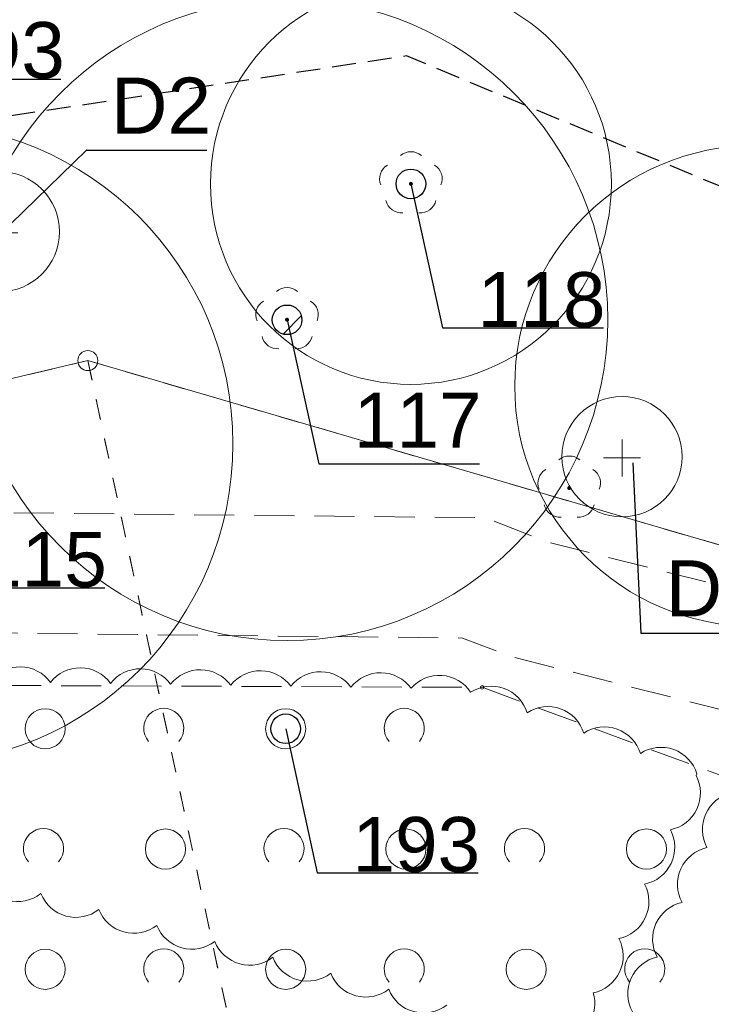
# Model space of a CAD drawing. Header units: metres. Extents: x 6540907 to 6541833, y 5893434 to 5894895.
# Tile 203 of 256: x 6541371 to 6541388, y 5894250 to 5894275. Entities that reach past the tile are written whole.
import ezdxf
from ezdxf import colors
from ezdxf.entities.mleader import LeaderData, LeaderLine
from ezdxf.math import Vec2, Vec3

# ---------------------------------------------------------------- set-up
doc = ezdxf.new("R2010")
doc.units = ezdxf.units.M
doc.header["$MEASUREMENT"] = 0
for name, pattern in [('1.0_0.5', [1.5, 1, -0.5]), ('2', [0.9, 0.6, -0.3]), ('219-500', [0, 0]), ('egug-500', [1, 0.5, -0.5])]:
    doc.linetypes.add(name, pattern=pattern)
doc.layers.get('0').update_dxf_attribs({"color": 2, "linetype": 'CONTINUOUS', "lineweight": 5})
for name, color, linetype, lineweight in [('140-Punkty robocze', 251, 'CONTINUOUS', 9), ('202-punkt graniczny', 251, 'CONTINUOUS', 9), ('218-kontur użytku gruntowego', 251, 'CONTINUOUS', 9), ('219-działka ewidencyjna', 152, 'CONTINUOUS', 18), ('chodnik', 251, 'CONTINUOUS', 9), ('drzewo liściaste', 251, 'CONTINUOUS', 9), ('z_i_drzewa_liściste_korony', 66, 'CONTINUOUS', 20), ('z_i_drzewa_opis', 7, 'CONTINUOUS', 25), ('z_n_kom_alnus glutinosa', 162, 'CONTINUOUS', 20), ('z_nas_kom_populus tremula', 162, 'CONTINUOUS', 20), ('zadrzewienie  zakrzewienie', 252, 'CONTINUOUS', 15), ('Zakres', 252, 'CONTINUOUS', 15)]:
    doc.layers.add(name, color=color, linetype=linetype, lineweight=lineweight)
doc.layers.add('z_i_masywy_grupy', color=7, linetype='CONTINUOUS', lineweight=13, true_color=0x7f926c)
doc.styles.add('Opisowy', font='arial.ttf')

# ---------------------------------------------------------------- blocks, each defined once
blk = doc.blocks.new('202')
at = {"color": 0, "linetype": 'Continuous', "lineweight": 0}
blk.add_circle((0, 0), 0.25, dxfattribs=at)
blk = doc.blocks.new('OTZK1')
at = {"color": 0, "linetype": 'Continuous'}
blk.add_circle((0, 0), 0.5, dxfattribs=at)
blk = doc.blocks.new('OTZK2')
at = {"color": 0, "linetype": 'Continuous'}
blk.add_arc((0, 0), 0.5, 318.85, 221.162, dxfattribs=at)
blk = doc.blocks.new('OP021')
at = {"linetype": 'Continuous', "lineweight": 13}
h = blk.add_hatch(color=0, dxfattribs=at)
edge = h.paths.add_edge_path()
edge.add_arc((0, 0), 0.05, 0, 360)
at = {"color": 0, "linetype": 'Continuous', "lineweight": 13}
for centre, start, end in [((0, 0.4), 49.272, 130.728), ((-0.38, 0.124), 121.308, 202.548), ((0.38, 0.124), 337.452, 58.692), ((-0.235, -0.324), 193.221, 274.871), ((0.235, -0.324), 265.129, 346.779)]:
    blk.add_arc(centre, 0.4, start, end, dxfattribs=at)
blk = doc.blocks.new('PIKIETA')
at = {"color": 0}
blk.add_circle((0, 0), 0.045, dxfattribs=at)
blk = doc.blocks.new('_None')
blk = doc.blocks.new('punkt')
h = blk.add_hatch()
h.set_pattern_fill('ANSI32', color=256, scale=0.2)
h.set_pattern_definition([(45, (-4781848.87, -5644337.08), (-1.34703841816, 1.34703841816), []), (45, (-4781847.972, -5644337.08), (-1.34703841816, 1.34703841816), [])])
edge = h.paths.add_edge_path()
edge.add_arc((0, 0), 0.243, 0, 360)
blk.add_circle((0, 0), 0.243)
blk = doc.blocks.new('d')
at = {"linetype": 'Continuous'}
for points in [[(0, 0.461), (0, -0.461)], [(0.461, 0), (-0.461, 0)]]:
    blk.add_lwpolyline(points, dxfattribs=at)
blk.add_circle((0, 0.031), 1.5, dxfattribs=at)

msp = doc.modelspace()

# ---------------------------------------------------------------- linework, layer by layer
at = {"layer": '218-kontur użytku gruntowego', "linetype": 'egug-500', "lineweight": 18, "flags": 128}
for points in [[(6541372.49, 5894266.088), (6541308.83, 5894251.038)], [(6541308.83, 5894251.038), (6541372.49, 5894266.088)], [(6541415.18, 5894253.628), (6541372.49, 5894266.088)], [(6541372.49, 5894266.088), (6541406.05, 5894109.148)], [(6541406.05, 5894109.148), (6541372.49, 5894266.088)], [(6541372.49, 5894266.088), (6541415.18, 5894253.628)]]:
    msp.add_lwpolyline(points, dxfattribs=at)
at = {"layer": '219-działka ewidencyjna', "linetype": '219-500', "lineweight": 18, "flags": 128}
for points in [[(6541372.49, 5894266.088), (6541308.83, 5894251.038)], [(6541415.18, 5894253.628), (6541372.49, 5894266.088)]]:
    msp.add_lwpolyline(points, dxfattribs=at)
at = {"layer": 'chodnik', "linetype": '1.0_0.5', "lineweight": 18, "flags": 128}
msp.add_lwpolyline([(6541148.09, 5894266.608), (6541121.4, 5894253.108), (6541122.75, 5894251.218), (6541149.27, 5894263.848), (6541185.84, 5894277.468), (6541214.53, 5894280.958), (6541220.14, 5894280.468), (6541232.78, 5894276.948), (6541273.74, 5894255.128), (6541292.32, 5894248.138), (6541299.58, 5894246.488), (6541311.46, 5894246.228), (6541320.71, 5894247.928), (6541358.75, 5894259.418), (6541381.84, 5894259.168), (6541383.11, 5894258.688), (6541394.29, 5894255.868), (6541417.15, 5894246.908), (6541419.74, 5894244.818), (6541430.87, 5894235.068), (6541433.75, 5894232.708), (6541442.13, 5894221.108), (6541450.88, 5894208.258), (6541461.26, 5894194.908), (6541472.88, 5894183.518), (6541484.16, 5894175.358), (6541492.85, 5894170.438), (6541512, 5894163.558), (6541515.21, 5894162.958), (6541516.3, 5894165.558), (6541512.94, 5894166.398), (6541494.11, 5894173.178), (6541485.78, 5894177.878), (6541474.82, 5894185.818), (6541463.5, 5894196.908), (6541453.3, 5894210.018), (6541444.59, 5894222.828), (6541435.95, 5894234.788), (6541432.81, 5894237.358), (6541421.67, 5894247.118), (6541418.67, 5894249.528), (6541395.21, 5894258.728), (6541384.01, 5894261.548), (6541382.4, 5894262.168), (6541358.33, 5894262.418), (6541320.17, 5894250.908), (6541310.58, 5894248.848), (6541305.73, 5894248.828), (6541301.24, 5894249.028), (6541301.24, 5894249.028), (6541293.42, 5894251.278), (6541277.75, 5894257.108), (6541274.98, 5894257.888), (6541233.63, 5894279.558), (6541220.53, 5894283.528), (6541214.73, 5894283.598), (6541185.16, 5894280.418)], close=True, dxfattribs=at)
at = {"layer": 'z_i_drzewa_liściste_korony', "linetype": 'Continuous'}
for centre, radius in [((6541380.551, 5894270.495), 5), ((6541377.461, 5894267.105), 8), ((6541368.111, 5894264.015), 8), ((6541389.141, 5894265.455), 6)]:
    msp.add_circle(centre, radius, dxfattribs=at)
at = {"layer": 'z_i_masywy_grupy', "linetype": 'Continuous'}
for points in [[(6541384.336, 5894249.216, 0.5), (6541385.095, 5894250.318, 0.5), (6541385.738, 5894251.673, 0.5), (6541386.381, 5894253.029, 0.5), (6541387.023, 5894254.384, 0.5), (6541387.666, 5894255.739), (6541387.685, 5894255.778, 0.5), (6541386.274, 5894256.287, 0.5), (6541384.862, 5894256.795, 0.5), (6541383.451, 5894257.304, 0.5), (6541382.04, 5894257.813, 0.5), (6541380.554, 5894257.914, 0.5), (6541379.055, 5894257.939, 0.5), (6541377.555, 5894257.963, 0.5), (6541376.055, 5894257.988, 0.5), (6541374.555, 5894258.013, 0.5), (6541373.055, 5894258.037, 0.5), (6541371.556, 5894258.062, 0.5), (6541370.056, 5894258.086, 0.5)], [(6541403.764, 5894249.851, 0.5), (6541402.364, 5894250.389, 0.5), (6541400.964, 5894250.928, 0.5), (6541399.564, 5894251.466, 0.5), (6541398.164, 5894252.005, 0.5), (6541396.764, 5894252.543, 0.5), (6541395.364, 5894253.082, 0.5), (6541393.964, 5894253.62, 0.5), (6541392.564, 5894254.158, 0.5), (6541391.164, 5894254.697, 0.5), (6541389.764, 5894255.235, 0.5), (6541388.556, 5894255.306, 0.5), (6541387.936, 5894253.94, 0.5), (6541387.316, 5894252.574, 0.5), (6541386.696, 5894251.208, 0.5), (6541386.076, 5894249.842, 0.5)], [(6541369.872, 5894253.19, 0.5), (6541371.319, 5894252.793, 0.5), (6541372.765, 5894252.396, 0.5), (6541374.212, 5894251.998, 0.5), (6541375.658, 5894251.601, 0.5), (6541377.104, 5894251.203, 0.5), (6541378.551, 5894250.806, 0.5), (6541379.997, 5894250.408, 0.5), (6541381.443, 5894250.011, 0.5)]]:
    msp.add_lwpolyline(points, format="xyb", dxfattribs=at)
at = {"layer": 'zadrzewienie  zakrzewienie', "linetype": '1.0_0.5', "lineweight": 18, "flags": 128}
msp.add_lwpolyline([(6541318.34, 5894220.138), (6541365.21, 5894218.338), (6541400.25, 5894206.118), (6541416.54, 5894198.838), (6541431.06, 5894175.018), (6541451.77, 5894156.318), (6541474.69, 5894125.818), (6541515.21, 5894162.958), (6541506.98, 5894164.118), (6541490.01, 5894171.058), (6541473.59, 5894181.618), (6541460.36, 5894193.948), (6541433.18, 5894231.658), (6541416.44, 5894245.338), (6541382.33, 5894257.938), (6541358.84, 5894258.028), (6541325.63, 5894248.128), (6541325.63, 5894248.128)], close=True, dxfattribs=at)
at = {"layer": 'Zakres', "linetype": '2', "lineweight": 25, "flags": 128}
msp.add_lwpolyline([(6541682.61, 5894095.007), (6541557.28, 5894200.188), (6541380.44, 5894273.688), (6541307.38, 5894262.598), (6541211.66, 5894300.638), (6541170.76, 5894305.568), (6541137.92, 5894291.268), (6541058.11, 5894283.298), (6540997.5, 5894230.068), (6540930.81, 5894138.998)], dxfattribs=at)

# ---------------------------------------------------------------- block references
at = {"layer": '140-Punkty robocze', "linetype": 'Continuous', "lineweight": 13}
msp.add_blockref('PIKIETA', (6541382.33, 5894257.938), dxfattribs=at)
at = {"layer": '202-punkt graniczny', "linetype": 'Continuous', "lineweight": 18}
msp.add_blockref('202', (6541372.49, 5894266.088), dxfattribs=at)
at = {"layer": 'drzewo liściaste', "linetype": 'Continuous', "lineweight": 18}
for p in [(6541380.55, 5894270.498), (6541380.55, 5894270.498), (6541380.55, 5894270.498), (6541377.46, 5894267.108), (6541377.46, 5894267.108), (6541377.46, 5894267.108), (6541384.5, 5894262.908), (6541384.5, 5894262.908), (6541384.5, 5894262.908)]:
    msp.add_blockref('OP021', p, dxfattribs=at)
at = {"layer": 'z_i_drzewa_opis', "ltscale": 0.01, "xscale": 1.520278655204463, "yscale": 1.520278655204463, "zscale": 1.520278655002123}
for p in [(6541380.551, 5894270.495), (6541377.461, 5894267.105), (6541377.426, 5894256.904)]:
    msp.add_blockref('punkt', p, dxfattribs=at)
at = {"layer": 'z_n_kom_alnus glutinosa', "linetype": 'Continuous'}
msp.add_blockref('d', (6541385.817, 5894263.659), dxfattribs=at)
at = {"layer": 'z_nas_kom_populus tremula', "linetype": 'Continuous'}
msp.add_blockref('d', (6541370.281, 5894269.272), dxfattribs=at)
at = {"layer": 'zadrzewienie  zakrzewienie', "linetype": 'Continuous', "lineweight": 18}
for name, p in [('OTZK1', (6541371.426, 5894256.904)), ('OTZK2', (6541374.384, 5894256.915)), ('OTZK1', (6541377.426, 5894256.904)), ('OTZK2', (6541380.384, 5894256.915)), ('OTZK2', (6541371.384, 5894253.915)), ('OTZK2', (6541377.384, 5894253.915)), ('OTZK2', (6541383.384, 5894253.915)), ('OTZK1', (6541374.426, 5894253.904)), ('OTZK1', (6541380.426, 5894253.904)), ('OTZK1', (6541386.426, 5894253.904)), ('OTZK1', (6541371.426, 5894250.904)), ('OTZK2', (6541374.384, 5894250.915)), ('OTZK1', (6541377.426, 5894250.904)), ('OTZK2', (6541380.384, 5894250.915)), ('OTZK1', (6541383.426, 5894250.904)), ('OTZK2', (6541386.384, 5894250.915))]:
    msp.add_blockref(name, p, dxfattribs=at)

# ---------------------------------------------------------------- leaders
at = {"layer": 'z_i_drzewa_opis'}
ml = msp.add_multileader_mtext('Standard', dxfattribs=at)
ml.set_content('D3', color=256, style='Opisowy')
ml.set_leader_properties()
ml.set_arrow_properties(name='NONE')
ml.build(insert=Vec2(0, 0))
ml.multileader.update_dxf_attribs({"has_dogleg": 0, "text_left_attachment_type": 6, "text_right_attachment_type": 5, "text_top_attachment_type": 0, "text_bottom_attachment_type": 0, "dogleg_length": 1.914, "arrow_head_size": 4.904})
ctx = ml.context
ctx.base_point, ctx.char_height, ctx.arrow_head_size, ctx.landing_gap_size, ctx.plane_origin = Vec3(6541368.804, 5894273.108), 1.4, 4.904, 0.613, Vec3(6541363.644, 5894270.039)
ctx.left_attachment, ctx.right_attachment, ctx.attachment_type = 6, 5, 2
notes = []
notes.append((ctx, [(1, (1, 1, 0), (6541366.675, 5894273.108), (1, 0), 2.128, [(0, [(6541366.599, 5894270.968), (6541368.804, 5894273.108), (6541368.804, 5894273.108), (6541368.804, 5894273.108), (6541368.804, 5894273.108), (6541368.804, 5894273.108), (6541368.804, 5894273.108), (6541368.804, 5894273.108), (6541368.804, 5894273.108), (6541368.804, 5894273.108), (6541368.804, 5894273.108), (6541368.804, 5894273.108), (6541368.804, 5894273.108), (6541368.804, 5894273.108), (6541368.804, 5894273.108), (6541368.804, 5894273.108), (6541368.804, 5894273.108), (6541368.804, 5894273.108), (6541368.804, 5894273.108), (6541368.804, 5894273.108), (6541368.804, 5894273.108), (6541368.804, 5894273.108), (6541368.804, 5894273.108), (6541368.804, 5894273.108), (6541368.804, 5894273.108), (6541368.804, 5894273.108), (6541368.804, 5894273.108), (6541368.804, 5894273.108), (6541368.804, 5894273.108), (6541368.804, 5894273.108), (6541368.804, 5894273.108), (6541368.804, 5894273.108), (6541368.804, 5894273.108), (6541368.804, 5894273.108), (6541368.804, 5894273.108), (6541368.804, 5894273.108), (6541368.804, 5894273.108), (6541368.804, 5894273.108), (6541368.804, 5894273.108), (6541368.804, 5894273.108), (6541368.804, 5894273.108), (6541368.804, 5894273.108), (6541368.804, 5894273.108), (6541368.804, 5894273.108), (6541368.804, 5894273.108), (6541368.804, 5894273.108), (6541368.804, 5894273.108), (6541368.804, 5894273.108), (6541368.804, 5894273.108), (6541368.804, 5894273.108), (6541368.804, 5894273.108), (6541368.804, 5894273.108), (6541368.804, 5894273.108), (6541368.804, 5894273.108), (6541368.804, 5894273.108), (6541368.804, 5894273.108), (6541368.804, 5894273.108), (6541368.804, 5894273.108), (6541368.804, 5894273.108), (6541368.804, 5894273.108), (6541368.804, 5894273.108), (6541368.804, 5894273.108), (6541368.804, 5894273.108), (6541368.804, 5894273.108), (6541368.804, 5894273.108), (6541368.804, 5894273.108), (6541368.804, 5894273.108), (6541368.804, 5894273.108), (6541368.804, 5894273.108), (6541368.804, 5894273.108), (6541368.804, 5894273.108), (6541368.804, 5894273.108), (6541368.804, 5894273.108), (6541368.804, 5894273.108), (6541368.804, 5894273.108), (6541368.804, 5894273.108), (6541368.804, 5894273.108), (6541368.804, 5894273.108), (6541368.804, 5894273.108), (6541368.804, 5894273.108), (6541368.804, 5894273.108), (6541368.804, 5894273.108), (6541368.804, 5894273.108), (6541368.804, 5894273.108), (6541368.804, 5894273.108), (6541368.804, 5894273.108), (6541368.804, 5894273.108), (6541368.804, 5894273.108), (6541368.804, 5894273.108), (6541368.804, 5894273.108), (6541368.804, 5894273.108), (6541368.804, 5894273.108), (6541368.804, 5894273.108), (6541368.804, 5894273.108), (6541368.804, 5894273.108), (6541368.804, 5894273.108), (6541368.804, 5894273.108), (6541368.804, 5894273.108), (6541368.804, 5894273.108), (6541368.804, 5894273.108), (6541368.804, 5894273.108), (6541368.804, 5894273.108), (6541368.804, 5894273.108), (6541368.804, 5894273.108), (6541368.804, 5894273.108), (6541368.804, 5894273.108), (6541368.804, 5894273.108), (6541368.804, 5894273.108), (6541368.804, 5894273.108), (6541368.804, 5894273.108), (6541368.804, 5894273.108), (6541368.804, 5894273.108), (6541368.804, 5894273.108), (6541368.804, 5894273.108), (6541368.804, 5894273.108), (6541368.804, 5894273.108), (6541368.804, 5894273.108), (6541368.804, 5894273.108), (6541368.804, 5894273.108), (6541368.804, 5894273.108), (6541368.804, 5894273.108), (6541368.804, 5894273.108)], 256, [])])]))
ctx.mtext.insert, ctx.mtext.flow_direction = Vec3(6541369.417, 5894274.533), 5
ml = msp.add_multileader_mtext('Standard', dxfattribs=at)
ml.set_content('D2', color=256, style='Opisowy')
ml.set_leader_properties()
ml.set_arrow_properties(name='NONE')
ml.build(insert=Vec2(0, 0))
ml.multileader.update_dxf_attribs({"has_dogleg": 0, "text_left_attachment_type": 6, "text_right_attachment_type": 5, "text_top_attachment_type": 0, "text_bottom_attachment_type": 0, "dogleg_length": 1.914, "arrow_head_size": 4.904})
ctx = ml.context
ctx.base_point, ctx.char_height, ctx.arrow_head_size, ctx.landing_gap_size, ctx.plane_origin = Vec3(6541372.453, 5894271.333), 1.4, 4.904, 0.613, Vec3(6541367.293, 5894268.264)
ctx.left_attachment, ctx.right_attachment, ctx.attachment_type = 6, 5, 2
notes.append((ctx, [(1, (1, 1, 0), (6541370.324, 5894271.333), (1, 0), 2.128, [(0, [(6541370.248, 5894269.193), (6541372.453, 5894271.333), (6541372.453, 5894271.333), (6541372.453, 5894271.333), (6541372.453, 5894271.333), (6541372.453, 5894271.333), (6541372.453, 5894271.333), (6541372.453, 5894271.333), (6541372.453, 5894271.333), (6541372.453, 5894271.333), (6541372.453, 5894271.333), (6541372.453, 5894271.333), (6541372.453, 5894271.333), (6541372.453, 5894271.333), (6541372.453, 5894271.333), (6541372.453, 5894271.333), (6541372.453, 5894271.333), (6541372.453, 5894271.333), (6541372.453, 5894271.333), (6541372.453, 5894271.333), (6541372.453, 5894271.333), (6541372.453, 5894271.333), (6541372.453, 5894271.333), (6541372.453, 5894271.333), (6541372.453, 5894271.333), (6541372.453, 5894271.333), (6541372.453, 5894271.333), (6541372.453, 5894271.333), (6541372.453, 5894271.333), (6541372.453, 5894271.333), (6541372.453, 5894271.333), (6541372.453, 5894271.333), (6541372.453, 5894271.333), (6541372.453, 5894271.333), (6541372.453, 5894271.333), (6541372.453, 5894271.333), (6541372.453, 5894271.333), (6541372.453, 5894271.333), (6541372.453, 5894271.333), (6541372.453, 5894271.333), (6541372.453, 5894271.333), (6541372.453, 5894271.333), (6541372.453, 5894271.333), (6541372.453, 5894271.333), (6541372.453, 5894271.333), (6541372.453, 5894271.333), (6541372.453, 5894271.333), (6541372.453, 5894271.333), (6541372.453, 5894271.333), (6541372.453, 5894271.333), (6541372.453, 5894271.333), (6541372.453, 5894271.333), (6541372.453, 5894271.333), (6541372.453, 5894271.333), (6541372.453, 5894271.333), (6541372.453, 5894271.333), (6541372.453, 5894271.333), (6541372.453, 5894271.333), (6541372.453, 5894271.333), (6541372.453, 5894271.333), (6541372.453, 5894271.333), (6541372.453, 5894271.333), (6541372.453, 5894271.333), (6541372.453, 5894271.333), (6541372.453, 5894271.333), (6541372.453, 5894271.333), (6541372.453, 5894271.333), (6541372.453, 5894271.333), (6541372.453, 5894271.333), (6541372.453, 5894271.333), (6541372.453, 5894271.333), (6541372.453, 5894271.333), (6541372.453, 5894271.333), (6541372.453, 5894271.333), (6541372.453, 5894271.333), (6541372.453, 5894271.333), (6541372.453, 5894271.333), (6541372.453, 5894271.333), (6541372.453, 5894271.333), (6541372.453, 5894271.333), (6541372.453, 5894271.333), (6541372.453, 5894271.333), (6541372.453, 5894271.333), (6541372.453, 5894271.333), (6541372.453, 5894271.333), (6541372.453, 5894271.333), (6541372.453, 5894271.333), (6541372.453, 5894271.333), (6541372.453, 5894271.333), (6541372.453, 5894271.333), (6541372.453, 5894271.333), (6541372.453, 5894271.333), (6541372.453, 5894271.333), (6541372.453, 5894271.333), (6541372.453, 5894271.333), (6541372.453, 5894271.333), (6541372.453, 5894271.333), (6541372.453, 5894271.333), (6541372.453, 5894271.333), (6541372.453, 5894271.333), (6541372.453, 5894271.333), (6541372.453, 5894271.333), (6541372.453, 5894271.333), (6541372.453, 5894271.333), (6541372.453, 5894271.333), (6541372.453, 5894271.333), (6541372.453, 5894271.333), (6541372.453, 5894271.333), (6541372.453, 5894271.333), (6541372.453, 5894271.333), (6541372.453, 5894271.333), (6541372.453, 5894271.333), (6541372.453, 5894271.333), (6541372.453, 5894271.333), (6541372.453, 5894271.333), (6541372.453, 5894271.333), (6541372.453, 5894271.333), (6541372.453, 5894271.333), (6541372.453, 5894271.333), (6541372.453, 5894271.333), (6541372.453, 5894271.333), (6541372.453, 5894271.333)], 256, [])])]))
ctx.mtext.insert, ctx.mtext.flow_direction = Vec3(6541373.066, 5894273.147), 5
at = {"layer": 'z_i_drzewa_opis', "ltscale": 0.01}
ml = msp.add_multileader_mtext('Standard', dxfattribs=at)
ml.set_content('118', color=256, style='Opisowy')
ml.set_leader_properties()
ml.set_arrow_properties(name='NONE')
ml.build(insert=Vec2(0, 0))
ml.multileader.update_dxf_attribs({"has_dogleg": 0, "text_left_attachment_type": 6, "text_right_attachment_type": 5, "dogleg_length": 1.914, "arrow_head_size": 7.005})
ctx = ml.context
ctx.base_point, ctx.char_height, ctx.arrow_head_size, ctx.landing_gap_size, ctx.plane_origin = Vec3(6541381.34, 5894266.903), 1.3683, 7.005, 0.876, Vec3(6541373.968, 5894262.519)
ctx.left_attachment, ctx.right_attachment = 6, 5
notes.append((ctx, [(1, (1, 1, 0), (6541378.299, 5894266.903), (1, 0), 3.041, [(0, [(6541380.551, 5894270.495), (6541381.34, 5894266.903), (6541381.34, 5894266.903), (6541381.34, 5894266.903), (6541381.34, 5894266.903), (6541381.34, 5894266.903), (6541381.34, 5894266.903), (6541381.34, 5894266.903), (6541381.34, 5894266.903), (6541381.34, 5894266.903), (6541381.34, 5894266.903), (6541381.34, 5894266.903), (6541381.34, 5894266.903), (6541381.34, 5894266.903), (6541381.34, 5894266.903), (6541381.34, 5894266.903), (6541381.34, 5894266.903), (6541381.34, 5894266.903), (6541381.34, 5894266.903), (6541381.34, 5894266.903), (6541381.34, 5894266.903), (6541381.34, 5894266.903), (6541381.34, 5894266.903), (6541381.34, 5894266.903), (6541381.34, 5894266.903), (6541381.34, 5894266.903), (6541381.34, 5894266.903), (6541381.34, 5894266.903), (6541381.34, 5894266.903), (6541381.34, 5894266.903), (6541381.34, 5894266.903), (6541381.34, 5894266.903), (6541381.34, 5894266.903), (6541381.34, 5894266.903), (6541381.34, 5894266.903), (6541381.34, 5894266.903), (6541381.34, 5894266.903), (6541381.34, 5894266.903), (6541381.34, 5894266.903), (6541381.34, 5894266.903), (6541381.34, 5894266.903), (6541381.34, 5894266.903), (6541381.34, 5894266.903), (6541381.34, 5894266.903), (6541381.34, 5894266.903), (6541381.34, 5894266.903), (6541381.34, 5894266.903), (6541381.34, 5894266.903), (6541381.34, 5894266.903), (6541381.34, 5894266.903), (6541381.34, 5894266.903), (6541381.34, 5894266.903), (6541381.34, 5894266.903), (6541381.34, 5894266.903), (6541381.34, 5894266.903), (6541381.34, 5894266.903), (6541381.34, 5894266.903), (6541381.34, 5894266.903), (6541381.34, 5894266.903), (6541381.34, 5894266.903), (6541381.34, 5894266.903), (6541381.34, 5894266.903), (6541381.34, 5894266.903), (6541381.34, 5894266.903), (6541381.34, 5894266.903), (6541381.34, 5894266.903), (6541381.34, 5894266.903), (6541381.34, 5894266.903), (6541381.34, 5894266.903), (6541381.34, 5894266.903), (6541381.34, 5894266.903), (6541381.34, 5894266.903), (6541381.34, 5894266.903), (6541381.34, 5894266.903), (6541381.34, 5894266.903), (6541381.34, 5894266.903), (6541381.34, 5894266.903), (6541381.34, 5894266.903), (6541381.34, 5894266.903), (6541381.34, 5894266.903), (6541381.34, 5894266.903), (6541381.34, 5894266.903), (6541381.34, 5894266.903), (6541381.34, 5894266.903), (6541381.34, 5894266.903), (6541381.34, 5894266.903), (6541381.34, 5894266.903), (6541381.34, 5894266.903), (6541381.34, 5894266.903), (6541381.34, 5894266.903), (6541381.34, 5894266.903), (6541381.34, 5894266.903), (6541381.34, 5894266.903), (6541381.34, 5894266.903), (6541381.34, 5894266.903), (6541381.34, 5894266.903), (6541381.34, 5894266.903), (6541381.34, 5894266.903), (6541381.34, 5894266.903), (6541381.34, 5894266.903), (6541381.34, 5894266.903), (6541381.34, 5894266.903), (6541381.34, 5894266.903), (6541381.34, 5894266.903), (6541381.34, 5894266.903), (6541381.34, 5894266.903), (6541381.34, 5894266.903), (6541381.34, 5894266.903), (6541381.34, 5894266.903), (6541381.34, 5894266.903), (6541381.34, 5894266.903), (6541381.34, 5894266.903), (6541381.34, 5894266.903), (6541381.34, 5894266.903), (6541381.34, 5894266.903), (6541381.34, 5894266.903), (6541381.34, 5894266.903), (6541381.34, 5894266.903), (6541381.34, 5894266.903), (6541381.34, 5894266.903), (6541381.34, 5894266.903), (6541381.34, 5894266.903), (6541381.34, 5894266.903), (6541381.34, 5894266.903), (6541381.34, 5894266.903), (6541381.34, 5894266.903), (6541381.34, 5894266.903), (6541381.34, 5894266.903)], 256, [])])]))
ctx.mtext.insert, ctx.mtext.flow_direction = Vec3(6541382.215, 5894268.294), 5
ml = msp.add_multileader_mtext('Standard', dxfattribs=at)
ml.set_content('117', color=256, style='Opisowy')
ml.set_leader_properties()
ml.set_arrow_properties(name='NONE')
ml.build(insert=Vec2(0, 0))
ml.multileader.update_dxf_attribs({"has_dogleg": 0, "text_left_attachment_type": 6, "text_right_attachment_type": 5, "text_top_attachment_type": 0, "text_bottom_attachment_type": 0, "dogleg_length": 1.914, "arrow_head_size": 7.005})
ctx = ml.context
ctx.base_point, ctx.char_height, ctx.arrow_head_size, ctx.landing_gap_size, ctx.plane_origin = Vec3(6541378.25, 5894263.513), 1.3683, 7.005, 0.876, Vec3(6541370.878, 5894259.129)
ctx.left_attachment, ctx.right_attachment, ctx.attachment_type = 6, 5, 2
notes.append((ctx, [(1, (1, 1, 0), (6541375.209, 5894263.513), (1, 0), 3.041, [(0, [(6541377.461, 5894267.105), (6541378.25, 5894263.513), (6541378.25, 5894263.513), (6541378.25, 5894263.513), (6541378.25, 5894263.513), (6541378.25, 5894263.513), (6541378.25, 5894263.513), (6541378.25, 5894263.513), (6541378.25, 5894263.513), (6541378.25, 5894263.513), (6541378.25, 5894263.513), (6541378.25, 5894263.513), (6541378.25, 5894263.513), (6541378.25, 5894263.513), (6541378.25, 5894263.513), (6541378.25, 5894263.513), (6541378.25, 5894263.513), (6541378.25, 5894263.513), (6541378.25, 5894263.513), (6541378.25, 5894263.513), (6541378.25, 5894263.513), (6541378.25, 5894263.513), (6541378.25, 5894263.513), (6541378.25, 5894263.513), (6541378.25, 5894263.513), (6541378.25, 5894263.513), (6541378.25, 5894263.513), (6541378.25, 5894263.513), (6541378.25, 5894263.513), (6541378.25, 5894263.513), (6541378.25, 5894263.513), (6541378.25, 5894263.513), (6541378.25, 5894263.513), (6541378.25, 5894263.513), (6541378.25, 5894263.513), (6541378.25, 5894263.513), (6541378.25, 5894263.513), (6541378.25, 5894263.513), (6541378.25, 5894263.513), (6541378.25, 5894263.513), (6541378.25, 5894263.513), (6541378.25, 5894263.513), (6541378.25, 5894263.513), (6541378.25, 5894263.513), (6541378.25, 5894263.513), (6541378.25, 5894263.513), (6541378.25, 5894263.513), (6541378.25, 5894263.513), (6541378.25, 5894263.513), (6541378.25, 5894263.513), (6541378.25, 5894263.513), (6541378.25, 5894263.513), (6541378.25, 5894263.513), (6541378.25, 5894263.513), (6541378.25, 5894263.513), (6541378.25, 5894263.513), (6541378.25, 5894263.513), (6541378.25, 5894263.513), (6541378.25, 5894263.513), (6541378.25, 5894263.513), (6541378.25, 5894263.513), (6541378.25, 5894263.513), (6541378.25, 5894263.513), (6541378.25, 5894263.513), (6541378.25, 5894263.513), (6541378.25, 5894263.513), (6541378.25, 5894263.513), (6541378.25, 5894263.513), (6541378.25, 5894263.513), (6541378.25, 5894263.513), (6541378.25, 5894263.513), (6541378.25, 5894263.513), (6541378.25, 5894263.513), (6541378.25, 5894263.513), (6541378.25, 5894263.513), (6541378.25, 5894263.513), (6541378.25, 5894263.513), (6541378.25, 5894263.513), (6541378.25, 5894263.513), (6541378.25, 5894263.513), (6541378.25, 5894263.513), (6541378.25, 5894263.513), (6541378.25, 5894263.513), (6541378.25, 5894263.513), (6541378.25, 5894263.513), (6541378.25, 5894263.513), (6541378.25, 5894263.513), (6541378.25, 5894263.513), (6541378.25, 5894263.513), (6541378.25, 5894263.513), (6541378.25, 5894263.513), (6541378.25, 5894263.513), (6541378.25, 5894263.513), (6541378.25, 5894263.513), (6541378.25, 5894263.513), (6541378.25, 5894263.513), (6541378.25, 5894263.513), (6541378.25, 5894263.513), (6541378.25, 5894263.513), (6541378.25, 5894263.513), (6541378.25, 5894263.513), (6541378.25, 5894263.513), (6541378.25, 5894263.513), (6541378.25, 5894263.513), (6541378.25, 5894263.513), (6541378.25, 5894263.513), (6541378.25, 5894263.513), (6541378.25, 5894263.513), (6541378.25, 5894263.513), (6541378.25, 5894263.513), (6541378.25, 5894263.513), (6541378.25, 5894263.513), (6541378.25, 5894263.513), (6541378.25, 5894263.513), (6541378.25, 5894263.513), (6541378.25, 5894263.513), (6541378.25, 5894263.513), (6541378.25, 5894263.513), (6541378.25, 5894263.513), (6541378.25, 5894263.513), (6541378.25, 5894263.513), (6541378.25, 5894263.513), (6541378.25, 5894263.513), (6541378.25, 5894263.513), (6541378.25, 5894263.513), (6541378.25, 5894263.513), (6541378.25, 5894263.513), (6541378.25, 5894263.513)], 256, [])])]))
ctx.mtext.insert, ctx.mtext.flow_direction = Vec3(6541379.125, 5894265.286), 5
ml = msp.add_multileader_mtext('Standard', dxfattribs=at)
ml.set_content('123', color=256, style='Opisowy')
ml.set_leader_properties()
ml.set_arrow_properties(name='NONE')
ml.build(insert=Vec2(0, 0))
ml.multileader.update_dxf_attribs({"has_dogleg": 0, "text_left_attachment_type": 6, "text_right_attachment_type": 5, "text_top_attachment_type": 0, "text_bottom_attachment_type": 0, "dogleg_length": 1.914, "arrow_head_size": 7.005})
ctx = ml.context
ctx.base_point, ctx.char_height, ctx.arrow_head_size, ctx.landing_gap_size, ctx.plane_origin = Vec3(6541389.93, 5894261.863), 1.3683, 7.005, 0.876, Vec3(6541382.558, 5894257.479)
ctx.left_attachment, ctx.right_attachment, ctx.attachment_type = 6, 5, 2
notes.append((ctx, [(1, (1, 1, 0), (6541386.889, 5894261.863), (1, 0), 3.041, [(0, [(6541389.141, 5894265.455), (6541389.93, 5894261.863), (6541389.93, 5894261.863), (6541389.93, 5894261.863), (6541389.93, 5894261.863), (6541389.93, 5894261.863), (6541389.93, 5894261.863), (6541389.93, 5894261.863), (6541389.93, 5894261.863), (6541389.93, 5894261.863), (6541389.93, 5894261.863), (6541389.93, 5894261.863), (6541389.93, 5894261.863), (6541389.93, 5894261.863), (6541389.93, 5894261.863), (6541389.93, 5894261.863), (6541389.93, 5894261.863), (6541389.93, 5894261.863), (6541389.93, 5894261.863), (6541389.93, 5894261.863), (6541389.93, 5894261.863), (6541389.93, 5894261.863), (6541389.93, 5894261.863), (6541389.93, 5894261.863), (6541389.93, 5894261.863), (6541389.93, 5894261.863), (6541389.93, 5894261.863), (6541389.93, 5894261.863), (6541389.93, 5894261.863), (6541389.93, 5894261.863), (6541389.93, 5894261.863), (6541389.93, 5894261.863), (6541389.93, 5894261.863), (6541389.93, 5894261.863), (6541389.93, 5894261.863), (6541389.93, 5894261.863), (6541389.93, 5894261.863), (6541389.93, 5894261.863), (6541389.93, 5894261.863), (6541389.93, 5894261.863), (6541389.93, 5894261.863), (6541389.93, 5894261.863), (6541389.93, 5894261.863), (6541389.93, 5894261.863), (6541389.93, 5894261.863), (6541389.93, 5894261.863), (6541389.93, 5894261.863), (6541389.93, 5894261.863), (6541389.93, 5894261.863), (6541389.93, 5894261.863), (6541389.93, 5894261.863), (6541389.93, 5894261.863), (6541389.93, 5894261.863), (6541389.93, 5894261.863), (6541389.93, 5894261.863), (6541389.93, 5894261.863), (6541389.93, 5894261.863), (6541389.93, 5894261.863), (6541389.93, 5894261.863), (6541389.93, 5894261.863), (6541389.93, 5894261.863), (6541389.93, 5894261.863), (6541389.93, 5894261.863), (6541389.93, 5894261.863), (6541389.93, 5894261.863), (6541389.93, 5894261.863), (6541389.93, 5894261.863), (6541389.93, 5894261.863), (6541389.93, 5894261.863), (6541389.93, 5894261.863), (6541389.93, 5894261.863), (6541389.93, 5894261.863), (6541389.93, 5894261.863), (6541389.93, 5894261.863), (6541389.93, 5894261.863), (6541389.93, 5894261.863), (6541389.93, 5894261.863), (6541389.93, 5894261.863), (6541389.93, 5894261.863), (6541389.93, 5894261.863), (6541389.93, 5894261.863), (6541389.93, 5894261.863), (6541389.93, 5894261.863), (6541389.93, 5894261.863), (6541389.93, 5894261.863), (6541389.93, 5894261.863), (6541389.93, 5894261.863), (6541389.93, 5894261.863), (6541389.93, 5894261.863), (6541389.93, 5894261.863), (6541389.93, 5894261.863), (6541389.93, 5894261.863), (6541389.93, 5894261.863), (6541389.93, 5894261.863), (6541389.93, 5894261.863), (6541389.93, 5894261.863), (6541389.93, 5894261.863), (6541389.93, 5894261.863), (6541389.93, 5894261.863), (6541389.93, 5894261.863), (6541389.93, 5894261.863), (6541389.93, 5894261.863), (6541389.93, 5894261.863), (6541389.93, 5894261.863), (6541389.93, 5894261.863), (6541389.93, 5894261.863), (6541389.93, 5894261.863), (6541389.93, 5894261.863), (6541389.93, 5894261.863), (6541389.93, 5894261.863), (6541389.93, 5894261.863), (6541389.93, 5894261.863), (6541389.93, 5894261.863), (6541389.93, 5894261.863), (6541389.93, 5894261.863), (6541389.93, 5894261.863), (6541389.93, 5894261.863), (6541389.93, 5894261.863), (6541389.93, 5894261.863), (6541389.93, 5894261.863), (6541389.93, 5894261.863), (6541389.93, 5894261.863), (6541389.93, 5894261.863), (6541389.93, 5894261.863), (6541389.93, 5894261.863), (6541389.93, 5894261.863), (6541389.93, 5894261.863), (6541389.93, 5894261.863)], 256, [])])]))
ctx.mtext.insert, ctx.mtext.flow_direction = Vec3(6541390.805, 5894263.255), 5
ml = msp.add_multileader_mtext('Standard', dxfattribs=at)
ml.set_content('115', color=256, style='Opisowy')
ml.set_leader_properties()
ml.set_arrow_properties(name='NONE')
ml.build(insert=Vec2(0, 0))
ml.multileader.update_dxf_attribs({"has_dogleg": 0, "text_left_attachment_type": 6, "text_right_attachment_type": 5, "text_top_attachment_type": 0, "text_bottom_attachment_type": 0, "dogleg_length": 1.914, "arrow_head_size": 7.005})
ctx = ml.context
ctx.base_point, ctx.char_height, ctx.arrow_head_size, ctx.landing_gap_size, ctx.plane_origin = Vec3(6541368.9, 5894260.423), 1.3683, 7.005, 0.876, Vec3(6541361.528, 5894256.039)
ctx.left_attachment, ctx.right_attachment, ctx.attachment_type = 6, 5, 2
notes.append((ctx, [(1, (1, 1, 0), (6541365.859, 5894260.423), (1, 0), 3.041, [(0, [(6541368.111, 5894264.015), (6541368.9, 5894260.423), (6541368.9, 5894260.423), (6541368.9, 5894260.423), (6541368.9, 5894260.423), (6541368.9, 5894260.423), (6541368.9, 5894260.423), (6541368.9, 5894260.423), (6541368.9, 5894260.423), (6541368.9, 5894260.423), (6541368.9, 5894260.423), (6541368.9, 5894260.423), (6541368.9, 5894260.423), (6541368.9, 5894260.423), (6541368.9, 5894260.423), (6541368.9, 5894260.423), (6541368.9, 5894260.423), (6541368.9, 5894260.423), (6541368.9, 5894260.423), (6541368.9, 5894260.423), (6541368.9, 5894260.423), (6541368.9, 5894260.423), (6541368.9, 5894260.423), (6541368.9, 5894260.423), (6541368.9, 5894260.423), (6541368.9, 5894260.423), (6541368.9, 5894260.423), (6541368.9, 5894260.423), (6541368.9, 5894260.423), (6541368.9, 5894260.423), (6541368.9, 5894260.423), (6541368.9, 5894260.423), (6541368.9, 5894260.423), (6541368.9, 5894260.423), (6541368.9, 5894260.423), (6541368.9, 5894260.423), (6541368.9, 5894260.423), (6541368.9, 5894260.423), (6541368.9, 5894260.423), (6541368.9, 5894260.423), (6541368.9, 5894260.423), (6541368.9, 5894260.423), (6541368.9, 5894260.423), (6541368.9, 5894260.423), (6541368.9, 5894260.423), (6541368.9, 5894260.423), (6541368.9, 5894260.423), (6541368.9, 5894260.423), (6541368.9, 5894260.423), (6541368.9, 5894260.423), (6541368.9, 5894260.423), (6541368.9, 5894260.423), (6541368.9, 5894260.423), (6541368.9, 5894260.423), (6541368.9, 5894260.423), (6541368.9, 5894260.423), (6541368.9, 5894260.423), (6541368.9, 5894260.423), (6541368.9, 5894260.423), (6541368.9, 5894260.423), (6541368.9, 5894260.423), (6541368.9, 5894260.423), (6541368.9, 5894260.423), (6541368.9, 5894260.423), (6541368.9, 5894260.423), (6541368.9, 5894260.423), (6541368.9, 5894260.423), (6541368.9, 5894260.423), (6541368.9, 5894260.423), (6541368.9, 5894260.423), (6541368.9, 5894260.423), (6541368.9, 5894260.423), (6541368.9, 5894260.423), (6541368.9, 5894260.423), (6541368.9, 5894260.423), (6541368.9, 5894260.423), (6541368.9, 5894260.423), (6541368.9, 5894260.423), (6541368.9, 5894260.423), (6541368.9, 5894260.423), (6541368.9, 5894260.423), (6541368.9, 5894260.423), (6541368.9, 5894260.423), (6541368.9, 5894260.423), (6541368.9, 5894260.423), (6541368.9, 5894260.423), (6541368.9, 5894260.423), (6541368.9, 5894260.423), (6541368.9, 5894260.423), (6541368.9, 5894260.423), (6541368.9, 5894260.423), (6541368.9, 5894260.423), (6541368.9, 5894260.423), (6541368.9, 5894260.423), (6541368.9, 5894260.423), (6541368.9, 5894260.423), (6541368.9, 5894260.423), (6541368.9, 5894260.423), (6541368.9, 5894260.423), (6541368.9, 5894260.423), (6541368.9, 5894260.423), (6541368.9, 5894260.423), (6541368.9, 5894260.423), (6541368.9, 5894260.423), (6541368.9, 5894260.423), (6541368.9, 5894260.423), (6541368.9, 5894260.423), (6541368.9, 5894260.423), (6541368.9, 5894260.423), (6541368.9, 5894260.423), (6541368.9, 5894260.423), (6541368.9, 5894260.423), (6541368.9, 5894260.423), (6541368.9, 5894260.423), (6541368.9, 5894260.423), (6541368.9, 5894260.423), (6541368.9, 5894260.423), (6541368.9, 5894260.423), (6541368.9, 5894260.423), (6541368.9, 5894260.423), (6541368.9, 5894260.423), (6541368.9, 5894260.423), (6541368.9, 5894260.423), (6541368.9, 5894260.423), (6541368.9, 5894260.423), (6541368.9, 5894260.423), (6541368.9, 5894260.423), (6541368.9, 5894260.423)], 256, [])])]))
ctx.mtext.insert, ctx.mtext.flow_direction = Vec3(6541369.775, 5894261.814), 5
at = {"layer": 'z_i_drzewa_opis'}
ml = msp.add_multileader_mtext('Standard', dxfattribs=at)
ml.set_content('D1', color=256, style='Opisowy')
ml.set_leader_properties()
ml.set_arrow_properties(name='NONE')
ml.build(insert=Vec2(0, 0))
ml.multileader.update_dxf_attribs({"has_dogleg": 0, "text_left_attachment_type": 6, "text_right_attachment_type": 5, "text_top_attachment_type": 0, "text_bottom_attachment_type": 0, "dogleg_length": 1.914, "arrow_head_size": 4.904})
ctx = ml.context
ctx.base_point, ctx.char_height, ctx.arrow_head_size, ctx.landing_gap_size, ctx.plane_origin = Vec3(6541386.29, 5894259.292), 1.4, 4.904, 0.613, Vec3(6541381.13, 5894256.223)
ctx.left_attachment, ctx.right_attachment, ctx.attachment_type = 6, 5, 2
notes.append((ctx, [(1, (1, 1, 0), (6541384.161, 5894259.292), (1, 0), 2.128, [(0, [(6541386.083, 5894263.541), (6541386.29, 5894259.292), (6541386.29, 5894259.292), (6541386.29, 5894259.292), (6541386.29, 5894259.292), (6541386.29, 5894259.292), (6541386.29, 5894259.292), (6541386.29, 5894259.292), (6541386.29, 5894259.292), (6541386.29, 5894259.292), (6541386.29, 5894259.292), (6541386.29, 5894259.292), (6541386.29, 5894259.292), (6541386.29, 5894259.292), (6541386.29, 5894259.292), (6541386.29, 5894259.292), (6541386.29, 5894259.292), (6541386.29, 5894259.292), (6541386.29, 5894259.292), (6541386.29, 5894259.292), (6541386.29, 5894259.292), (6541386.29, 5894259.292), (6541386.29, 5894259.292), (6541386.29, 5894259.292), (6541386.29, 5894259.292), (6541386.29, 5894259.292), (6541386.29, 5894259.292), (6541386.29, 5894259.292), (6541386.29, 5894259.292), (6541386.29, 5894259.292), (6541386.29, 5894259.292), (6541386.29, 5894259.292), (6541386.29, 5894259.292), (6541386.29, 5894259.292), (6541386.29, 5894259.292), (6541386.29, 5894259.292), (6541386.29, 5894259.292), (6541386.29, 5894259.292), (6541386.29, 5894259.292), (6541386.29, 5894259.292), (6541386.29, 5894259.292), (6541386.29, 5894259.292), (6541386.29, 5894259.292), (6541386.29, 5894259.292), (6541386.29, 5894259.292), (6541386.29, 5894259.292), (6541386.29, 5894259.292), (6541386.29, 5894259.292), (6541386.29, 5894259.292), (6541386.29, 5894259.292), (6541386.29, 5894259.292), (6541386.29, 5894259.292), (6541386.29, 5894259.292), (6541386.29, 5894259.292), (6541386.29, 5894259.292), (6541386.29, 5894259.292), (6541386.29, 5894259.292), (6541386.29, 5894259.292), (6541386.29, 5894259.292), (6541386.29, 5894259.292), (6541386.29, 5894259.292), (6541386.29, 5894259.292), (6541386.29, 5894259.292), (6541386.29, 5894259.292), (6541386.29, 5894259.292), (6541386.29, 5894259.292), (6541386.29, 5894259.292), (6541386.29, 5894259.292), (6541386.29, 5894259.292), (6541386.29, 5894259.292), (6541386.29, 5894259.292), (6541386.29, 5894259.292), (6541386.29, 5894259.292), (6541386.29, 5894259.292), (6541386.29, 5894259.292), (6541386.29, 5894259.292), (6541386.29, 5894259.292), (6541386.29, 5894259.292), (6541386.29, 5894259.292), (6541386.29, 5894259.292), (6541386.29, 5894259.292), (6541386.29, 5894259.292), (6541386.29, 5894259.292), (6541386.29, 5894259.292), (6541386.29, 5894259.292), (6541386.29, 5894259.292), (6541386.29, 5894259.292), (6541386.29, 5894259.292), (6541386.29, 5894259.292), (6541386.29, 5894259.292), (6541386.29, 5894259.292), (6541386.29, 5894259.292), (6541386.29, 5894259.292), (6541386.29, 5894259.292), (6541386.29, 5894259.292), (6541386.29, 5894259.292), (6541386.29, 5894259.292), (6541386.29, 5894259.292), (6541386.29, 5894259.292), (6541386.29, 5894259.292), (6541386.29, 5894259.292), (6541386.29, 5894259.292), (6541386.29, 5894259.292), (6541386.29, 5894259.292), (6541386.29, 5894259.292), (6541386.29, 5894259.292), (6541386.29, 5894259.292), (6541386.29, 5894259.292), (6541386.29, 5894259.292), (6541386.29, 5894259.292), (6541386.29, 5894259.292), (6541386.29, 5894259.292), (6541386.29, 5894259.292), (6541386.29, 5894259.292), (6541386.29, 5894259.292), (6541386.29, 5894259.292), (6541386.29, 5894259.292), (6541386.29, 5894259.292), (6541386.29, 5894259.292), (6541386.29, 5894259.292), (6541386.29, 5894259.292), (6541386.29, 5894259.292)], 256, [])])]))
ctx.mtext.insert, ctx.mtext.flow_direction = Vec3(6541386.903, 5894261.106), 5
ml = msp.add_multileader_mtext('Standard', dxfattribs=at)
ml.set_content('193', color=256, style='Opisowy')
ml.set_leader_properties()
ml.set_arrow_properties(name='NONE')
ml.build(insert=Vec2(0, 0))
ml.multileader.update_dxf_attribs({"has_dogleg": 0, "text_left_attachment_type": 6, "text_right_attachment_type": 5, "text_top_attachment_type": 0, "text_bottom_attachment_type": 0, "dogleg_length": 1.914, "arrow_head_size": 7.005})
ctx = ml.context
ctx.base_point, ctx.char_height, ctx.arrow_head_size, ctx.landing_gap_size, ctx.plane_origin = Vec3(6541378.215, 5894253.311), 1.3683, 7.005, 0.876, Vec3(6541370.844, 5894248.927)
ctx.left_attachment, ctx.right_attachment, ctx.attachment_type = 6, 5, 2
notes.append((ctx, [(1, (1, 1, 0), (6541375.174, 5894253.311), (1, 0), 3.041, [(0, [(6541377.426, 5894256.904), (6541378.215, 5894253.311), (6541378.215, 5894253.311), (6541378.215, 5894253.311), (6541378.215, 5894253.311), (6541378.215, 5894253.311), (6541378.215, 5894253.311), (6541378.215, 5894253.311), (6541378.215, 5894253.311), (6541378.215, 5894253.311), (6541378.215, 5894253.311), (6541378.215, 5894253.311), (6541378.215, 5894253.311), (6541378.215, 5894253.311), (6541378.215, 5894253.311), (6541378.215, 5894253.311), (6541378.215, 5894253.311), (6541378.215, 5894253.311), (6541378.215, 5894253.311), (6541378.215, 5894253.311), (6541378.215, 5894253.311), (6541378.215, 5894253.311), (6541378.215, 5894253.311), (6541378.215, 5894253.311), (6541378.215, 5894253.311), (6541378.215, 5894253.311), (6541378.215, 5894253.311), (6541378.215, 5894253.311), (6541378.215, 5894253.311), (6541378.215, 5894253.311), (6541378.215, 5894253.311), (6541378.215, 5894253.311), (6541378.215, 5894253.311), (6541378.215, 5894253.311), (6541378.215, 5894253.311), (6541378.215, 5894253.311), (6541378.215, 5894253.311), (6541378.215, 5894253.311), (6541378.215, 5894253.311), (6541378.215, 5894253.311), (6541378.215, 5894253.311), (6541378.215, 5894253.311), (6541378.215, 5894253.311), (6541378.215, 5894253.311), (6541378.215, 5894253.311), (6541378.215, 5894253.311), (6541378.215, 5894253.311), (6541378.215, 5894253.311), (6541378.215, 5894253.311), (6541378.215, 5894253.311), (6541378.215, 5894253.311), (6541378.215, 5894253.311), (6541378.215, 5894253.311), (6541378.215, 5894253.311), (6541378.215, 5894253.311), (6541378.215, 5894253.311), (6541378.215, 5894253.311), (6541378.215, 5894253.311), (6541378.215, 5894253.311), (6541378.215, 5894253.311), (6541378.215, 5894253.311), (6541378.215, 5894253.311), (6541378.215, 5894253.311), (6541378.215, 5894253.311), (6541378.215, 5894253.311), (6541378.215, 5894253.311), (6541378.215, 5894253.311), (6541378.215, 5894253.311), (6541378.215, 5894253.311), (6541378.215, 5894253.311), (6541378.215, 5894253.311), (6541378.215, 5894253.311), (6541378.215, 5894253.311), (6541378.215, 5894253.311), (6541378.215, 5894253.311), (6541378.215, 5894253.311), (6541378.215, 5894253.311), (6541378.215, 5894253.311), (6541378.215, 5894253.311), (6541378.215, 5894253.311), (6541378.215, 5894253.311), (6541378.215, 5894253.311), (6541378.215, 5894253.311), (6541378.215, 5894253.311), (6541378.215, 5894253.311), (6541378.215, 5894253.311), (6541378.215, 5894253.311), (6541378.215, 5894253.311), (6541378.215, 5894253.311), (6541378.215, 5894253.311), (6541378.215, 5894253.311), (6541378.215, 5894253.311), (6541378.215, 5894253.311), (6541378.215, 5894253.311), (6541378.215, 5894253.311), (6541378.215, 5894253.311), (6541378.215, 5894253.311), (6541378.215, 5894253.311), (6541378.215, 5894253.311), (6541378.215, 5894253.311), (6541378.215, 5894253.311), (6541378.215, 5894253.311), (6541378.215, 5894253.311), (6541378.215, 5894253.311), (6541378.215, 5894253.311), (6541378.215, 5894253.311), (6541378.215, 5894253.311), (6541378.215, 5894253.311), (6541378.215, 5894253.311), (6541378.215, 5894253.311), (6541378.215, 5894253.311), (6541378.215, 5894253.311), (6541378.215, 5894253.311), (6541378.215, 5894253.311), (6541378.215, 5894253.311), (6541378.215, 5894253.311), (6541378.215, 5894253.311), (6541378.215, 5894253.311), (6541378.215, 5894253.311), (6541378.215, 5894253.311), (6541378.215, 5894253.311), (6541378.215, 5894253.311), (6541378.215, 5894253.311), (6541378.215, 5894253.311), (6541378.215, 5894253.311), (6541378.215, 5894253.311), (6541378.215, 5894253.311), (6541378.215, 5894253.311), (6541378.215, 5894253.311), (6541378.215, 5894253.311), (6541378.215, 5894253.311), (6541378.215, 5894253.311)], 256, [])])]))
ctx.mtext.insert, ctx.mtext.flow_direction = Vec3(6541379.09, 5894254.704), 5
for ctx, leaders in notes:
    for number, flags, end, landing, length, lines in leaders:
        leader = LeaderData()
        leader.index, (leader.has_last_leader_line, leader.has_dogleg_vector, leader.attachment_direction) = number, flags
        leader.last_leader_point, leader.dogleg_vector, leader.dogleg_length = Vec3(end), Vec3(landing), length
        for number, points, colour, breaks in lines:
            line = LeaderLine()
            line.index, line.vertices, line.color, line.breaks = number, Vec3.list(points), colors.encode_raw_color(colour), breaks
            leader.lines.append(line)
        ctx.leaders.append(leader)

doc.saveas('drawing.dxf')
